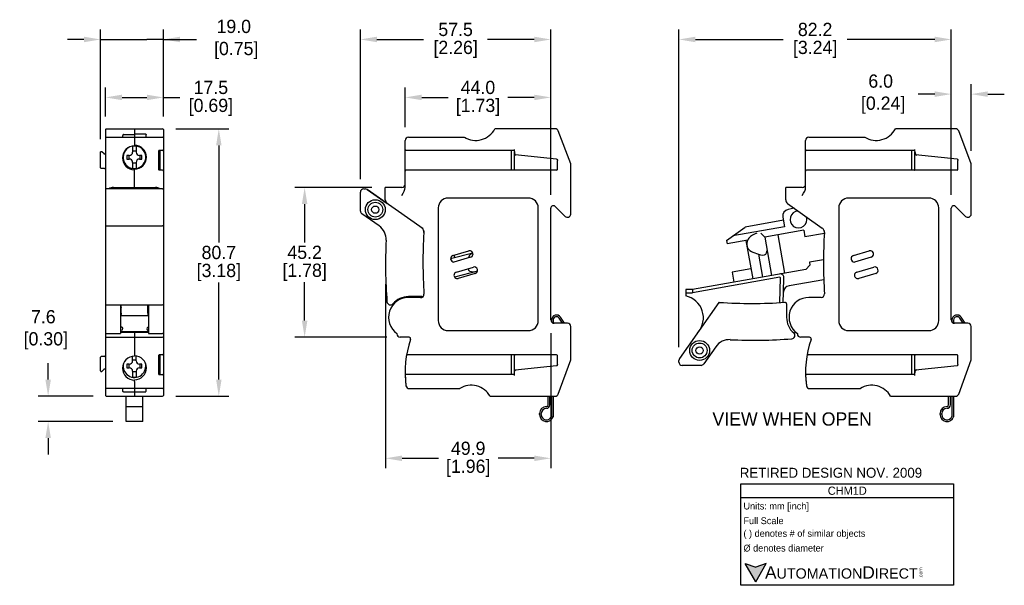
# Model space of a CAD drawing. Header units: inches. Extents: x 423 to 720, y 490 to 660.
import ezdxf

# ---------------------------------------------------------------- set-up
doc = ezdxf.new("R2010")
doc.units = ezdxf.units.IN
doc.header["$MEASUREMENT"] = 0
doc.layers.add('Dimensions', color=140, linetype='Continuous')
doc.layers.add('Text', color=140, linetype='Continuous')
doc.styles.add('\\M+2ABAC\\M+2A6A11', font='txt')
doc.dimstyles.get("Standard").update_dxf_attribs({"dimtxt": 4, "dimasz": 5, "dimexe": 3, "dimexo": 4, "dimgap": 1, "dimtad": 0, "dimtih": 1, "dimtoh": 1, "dimdec": 1, "dimzin": 0, "dimdsep": 46, "dimtxsty": 'Standard', "dimcen": 0, "dimadec": 0, "dimazin": 0, "dimtfac": 1, "dimtdec": 1, "dimtofl": 0, "dimtmove": 0, "dimatfit": 3, "dimfxl": 0, "dimtolj": 1, "dimtzin": 0, "dimarcsym": 0})

# ---------------------------------------------------------------- blocks, each defined once
blk = doc.blocks.new('*D0')
at = {"layer": 'Defpoints', "color": 0}
for p in [(466.33, 636.79), (448.83, 627.07), (466.33, 627.07)]:
    blk.add_point(p, dxfattribs=at)
at = {"layer": 'Dimensions', "color": 0, "lineweight": -2}
for p, q in [((448.83, 631.07), (448.83, 639.79)), ((466.33, 631.07), (466.33, 639.79)), ((453.83, 636.79), (461.33, 636.79)), ((466.33, 636.79), (471.33, 636.79))]:
    blk.add_line(p, q, dxfattribs=at)
at = {"layer": 'Dimensions', "color": 0}
for points in [[(453.83, 637.62), (453.83, 635.96), (448.83, 636.79)], [(461.33, 637.62), (461.33, 635.96), (466.33, 636.79)]]:
    blk.add_solid(points, dxfattribs=at)
at = {"layer": 'Dimensions', "color": 0, "char_height": 4, "attachment_point": 5}
for s, insert in [('\\A1;17.5', (480.66, 639.79)), ('\\A1;[0.69]', (480.66, 633.79))]:
    blk.add_mtext(s, dxfattribs=dict(at, insert=insert))
blk = doc.blocks.new('*D1')
at = {"layer": 'Defpoints', "color": 0}
for p in [(466.33, 654.29), (466.33, 627.07), (447.33, 620.24)]:
    blk.add_point(p, dxfattribs=at)
at = {"layer": 'Dimensions', "color": 0, "lineweight": -2}
for p, q in [((447.33, 624.24), (447.33, 657.29)), ((466.33, 631.07), (466.33, 657.29)), ((442.33, 654.29), (437.33, 654.29)), ((447.33, 654.29), (452.33, 654.29)), ((452.33, 654.29), (461.33, 654.29)), ((466.33, 654.29), (461.33, 654.29)), ((466.33, 654.29), (476.23, 654.29)), ((471.33, 654.29), (476.33, 654.29))]:
    blk.add_line(p, q, dxfattribs=at)
at = {"layer": 'Dimensions', "color": 0}
for points in [[(442.33, 655.12), (442.33, 653.45), (447.33, 654.29)], [(471.33, 655.12), (471.33, 653.45), (466.33, 654.29)]]:
    blk.add_solid(points, dxfattribs=at)
at = {"layer": 'Dimensions', "color": 0, "insert": (487.57, 654.29), "char_height": 4, "attachment_point": 5}
blk.add_mtext('\\A1;19.0\\P [0.75]', dxfattribs=at)
blk = doc.blocks.new('*D2')
at = {"layer": 'Defpoints', "color": 0}
for p in [(431.52, 546.62), (449.08, 546.62), (455.08, 538.98)]:
    blk.add_point(p, dxfattribs=at)
at = {"layer": 'Dimensions', "color": 0, "lineweight": -2}
for p, q in [((431.52, 551.62), (431.52, 556.62)), ((445.08, 546.62), (428.52, 546.62)), ((451.08, 538.98), (428.52, 538.98)), ((431.52, 533.98), (431.52, 528.98))]:
    blk.add_line(p, q, dxfattribs=at)
at = {"layer": 'Dimensions', "color": 0}
for points in [[(430.68, 551.62), (432.35, 551.62), (431.52, 546.62)], [(430.68, 533.98), (432.35, 533.98), (431.52, 538.98)]]:
    blk.add_solid(points, dxfattribs=at)
at = {"layer": 'Dimensions', "color": 0, "insert": (430.07, 566.67), "char_height": 4, "attachment_point": 5}
blk.add_mtext('\\A1;7.6\\P [0.30]', dxfattribs=at)
blk = doc.blocks.new('*D3')
at = {"layer": 'Defpoints', "color": 0}
for p in [(466.08, 627.32), (466.08, 546.62), (483.06, 546.62)]:
    blk.add_point(p, dxfattribs=at)
at = {"layer": 'Dimensions', "color": 0, "lineweight": -2}
for p, q in [((470.08, 627.32), (486.06, 627.32)), ((483.06, 622.32), (483.06, 592.97)), ((483.06, 551.62), (483.06, 580.97)), ((470.08, 546.62), (486.06, 546.62))]:
    blk.add_line(p, q, dxfattribs=at)
at = {"layer": 'Dimensions', "color": 0}
for points in [[(482.23, 622.32), (483.89, 622.32), (483.06, 627.32)], [(482.23, 551.62), (483.89, 551.62), (483.06, 546.62)]]:
    blk.add_solid(points, dxfattribs=at)
at = {"layer": 'Dimensions', "color": 0, "char_height": 4, "attachment_point": 5}
for s, insert in [('\\A1;80.7', (483.06, 589.97)), ('\\A1;[3.18]', (483.06, 583.97))]:
    blk.add_mtext(s, dxfattribs=dict(at, insert=insert))
blk = doc.blocks.new('*D4')
at = {"layer": 'Defpoints', "color": 0}
for p in [(533.31, 609.62), (508.97, 564.42), (537.82, 564.42)]:
    blk.add_point(p, dxfattribs=at)
at = {"layer": 'Dimensions', "color": 0, "lineweight": -2}
for p, q in [((529.31, 609.62), (505.97, 609.62)), ((508.97, 604.62), (508.97, 593.02)), ((508.97, 569.42), (508.97, 581.02)), ((533.82, 564.42), (505.97, 564.42))]:
    blk.add_line(p, q, dxfattribs=at)
at = {"layer": 'Dimensions', "color": 0}
for points in [[(508.14, 604.62), (509.8, 604.62), (508.97, 609.62)], [(508.14, 569.42), (509.8, 569.42), (508.97, 564.42)]]:
    blk.add_solid(points, dxfattribs=at)
at = {"layer": 'Dimensions', "color": 0, "char_height": 4, "attachment_point": 5}
for s, insert in [('\\A1;45.2', (508.97, 590.02)), ('\\A1;[1.78]', (508.97, 584.02))]:
    blk.add_mtext(s, dxfattribs=dict(at, insert=insert))
blk = doc.blocks.new('*D5')
at = {"layer": 'Defpoints', "color": 0}
for p in [(583.31, 636.79), (539.31, 623.82), (583.31, 603.37)]:
    blk.add_point(p, dxfattribs=at)
at = {"layer": 'Dimensions', "color": 0, "lineweight": -2}
for p, q in [((539.31, 627.82), (539.31, 639.79)), ((583.31, 607.37), (583.31, 639.79)), ((544.31, 636.79), (552.31, 636.79)), ((578.31, 636.79), (570.31, 636.79))]:
    blk.add_line(p, q, dxfattribs=at)
at = {"layer": 'Dimensions', "color": 0}
for points in [[(544.31, 637.62), (544.31, 635.96), (539.31, 636.79)], [(578.31, 637.62), (578.31, 635.96), (583.31, 636.79)]]:
    blk.add_solid(points, dxfattribs=at)
at = {"layer": 'Dimensions', "color": 0, "char_height": 4, "attachment_point": 5}
for s, insert in [('\\A1;44.0', (561.31, 639.79)), ('\\A1;[1.73]', (561.31, 633.79))]:
    blk.add_mtext(s, dxfattribs=dict(at, insert=insert))
blk = doc.blocks.new('*D6')
at = {"layer": 'Defpoints', "color": 0}
for p in [(583.31, 654.29), (525.81, 608.17), (583.31, 603.37)]:
    blk.add_point(p, dxfattribs=at)
at = {"layer": 'Dimensions', "color": 0, "lineweight": -2}
for p, q in [((525.81, 612.17), (525.81, 657.29)), ((583.31, 607.37), (583.31, 657.29)), ((530.81, 654.29), (544.89, 654.29)), ((578.31, 654.29), (564.22, 654.29))]:
    blk.add_line(p, q, dxfattribs=at)
at = {"layer": 'Dimensions', "color": 0}
for points in [[(530.81, 655.12), (530.81, 653.45), (525.81, 654.29)], [(578.31, 655.12), (578.31, 653.45), (583.31, 654.29)]]:
    blk.add_solid(points, dxfattribs=at)
at = {"layer": 'Dimensions', "color": 0, "char_height": 4, "attachment_point": 5}
for s, insert in [('\\A1;57.5', (554.56, 657.29)), ('\\A1;[2.26]', (554.56, 651.29))]:
    blk.add_mtext(s, dxfattribs=dict(at, insert=insert))
blk = doc.blocks.new('*D7')
at = {"layer": 'Defpoints', "color": 0}
for p in [(533.41, 584.39), (583.31, 569.62), (583.31, 527.87)]:
    blk.add_point(p, dxfattribs=at)
at = {"layer": 'Dimensions', "color": 0, "lineweight": -2}
for p, q in [((533.41, 580.39), (533.41, 524.87)), ((583.31, 565.62), (583.31, 524.87)), ((538.41, 527.87), (549.36, 527.87)), ((578.31, 527.87), (567.36, 527.87))]:
    blk.add_line(p, q, dxfattribs=at)
at = {"layer": 'Dimensions', "color": 0}
for points in [[(538.41, 528.71), (538.41, 527.04), (533.41, 527.87)], [(578.31, 528.71), (578.31, 527.04), (583.31, 527.87)]]:
    blk.add_solid(points, dxfattribs=at)
at = {"layer": 'Dimensions', "color": 0, "char_height": 4, "attachment_point": 5}
for s, insert in [('\\A1;49.9', (558.36, 530.87)), ('\\A1;[1.96]', (558.36, 524.87))]:
    blk.add_mtext(s, dxfattribs=dict(at, insert=insert))
blk = doc.blocks.new('*D8')
at = {"layer": 'Defpoints', "color": 0}
for p in [(704.24, 654.29), (704.24, 603.37), (621.99, 557.39)]:
    blk.add_point(p, dxfattribs=at)
at = {"layer": 'Dimensions', "color": 0, "lineweight": -2}
for p, q in [((621.99, 561.39), (621.99, 657.29)), ((704.24, 607.37), (704.24, 657.29)), ((626.99, 654.29), (653.45, 654.29)), ((699.24, 654.29), (672.78, 654.29))]:
    blk.add_line(p, q, dxfattribs=at)
at = {"layer": 'Dimensions', "color": 0}
for points in [[(626.99, 655.12), (626.99, 653.45), (621.99, 654.29)], [(699.24, 655.12), (699.24, 653.45), (704.24, 654.29)]]:
    blk.add_solid(points, dxfattribs=at)
at = {"layer": 'Dimensions', "color": 0, "char_height": 4, "attachment_point": 5}
for s, insert in [('\\A1;82.2', (663.12, 657.29)), ('\\A1;[3.24]', (663.12, 651.29))]:
    blk.add_mtext(s, dxfattribs=dict(at, insert=insert))
blk = doc.blocks.new('*D9')
at = {"layer": 'Defpoints', "color": 0}
for p in [(710.24, 637.79), (710.24, 616.72), (704.24, 603.37)]:
    blk.add_point(p, dxfattribs=at)
at = {"layer": 'Dimensions', "color": 0, "lineweight": -2}
for p, q in [((704.24, 607.37), (704.24, 640.79)), ((710.24, 620.72), (710.24, 640.79)), ((699.24, 637.79), (694.24, 637.79)), ((715.24, 637.79), (720.24, 637.79))]:
    blk.add_line(p, q, dxfattribs=at)
at = {"layer": 'Dimensions', "color": 0}
for points in [[(699.24, 638.62), (699.24, 636.95), (704.24, 637.79)], [(715.24, 638.62), (715.24, 636.95), (710.24, 637.79)]]:
    blk.add_solid(points, dxfattribs=at)
at = {"layer": 'Dimensions', "color": 0, "insert": (682.91, 637.79), "char_height": 4, "attachment_point": 5}
blk.add_mtext('\\A1;6.0\\P [0.24]', dxfattribs=at)

msp = doc.modelspace()

# ---------------------------------------------------------------- hatches: boundary and pattern name
at = {"layer": 'Text'}
msp.add_hatch(color=256, dxfattribs=at).paths.add_polyline_path([(645.17, 490.64), (648.36, 496.16), (645.17, 495), (641.99, 496.16)])

# ---------------------------------------------------------------- linework, layer by layer
for p, q in [((448.83, 627.07), (448.83, 546.87)), ((449.08, 627.32), (466.08, 627.32)), ((449.08, 624.82), (466.08, 624.82)), ((454.1, 625.47), (454.08, 625.41)), ((454.08, 625.41), (454.08, 625.35)), ((454.08, 624.82), (454.08, 625.35)), ((454.14, 625.52), (454.1, 625.47)), ((454.19, 625.56), (454.14, 625.52)), ((454.27, 625.57), (454.19, 625.56)), ((454.27, 625.57), (457.58, 625.57)), ((457.58, 627.32), (457.58, 622.17)), ((457.58, 625.78), (460.89, 625.78)), ((460.89, 625.78), (460.96, 625.77)), ((460.96, 625.77), (461.02, 625.73)), ((461.02, 625.73), (461.05, 625.67)), ((461.05, 625.67), (461.07, 625.61)), ((461.07, 625.61), (461.08, 625.54)), ((461.08, 624.82), (461.08, 625.54)), ((466.33, 627.07), (466.33, 608.92)), ((540.31, 624.82), (557.19, 624.82)), ((584.61, 627.32), (566.42, 627.32)), ((589.31, 616.72), (585.55, 626.68)), ((661.24, 624.82), (678.13, 624.82)), ((705.55, 627.32), (687.36, 627.32)), ((710.24, 616.72), (706.49, 626.68)), ((457.03, 622.09), (457.03, 620.3)), ((458.12, 622.09), (458.12, 620.3)), ((539.31, 609.63), (539.31, 623.82)), ((660.24, 609.63), (660.24, 623.82)), ((447.33, 620.24), (447.34, 620.31)), ((447.33, 615.57), (447.33, 620.24)), ((447.34, 620.31), (447.36, 620.37)), ((447.36, 620.37), (447.4, 620.42)), ((447.4, 620.42), (447.44, 620.46)), ((447.44, 620.46), (447.49, 620.48)), ((447.49, 620.48), (447.53, 620.49)), ((447.53, 620.49), (447.57, 620.49)), ((447.57, 620.49), (447.6, 620.49)), ((447.6, 620.49), (447.64, 620.49)), ((447.64, 620.49), (447.67, 620.48)), ((447.67, 620.48), (447.69, 620.47)), ((447.69, 620.47), (447.71, 620.46)), ((447.71, 620.46), (447.73, 620.44)), ((447.73, 620.44), (447.75, 620.43)), ((447.75, 620.43), (447.75, 620.42)), ((448.4, 619.77), (447.75, 620.42)), ((448.41, 619.77), (448.4, 619.78)), ((448.43, 619.75), (448.41, 619.77)), ((448.47, 619.71), (448.43, 619.75)), ((448.52, 619.71), (448.47, 619.71)), ((448.56, 619.7), (448.52, 619.71)), ((448.57, 619.7), (448.56, 619.7)), ((448.58, 619.7), (448.57, 619.7)), ((448.59, 619.7), (448.58, 619.7)), ((448.67, 619.71), (448.59, 619.7)), ((448.59, 619.7), (448.59, 619.7)), ((448.75, 619.72), (448.67, 619.71)), ((448.81, 619.73), (448.75, 619.72)), ((448.82, 619.79), (448.81, 619.73)), ((448.83, 619.86), (448.82, 619.79)), ((456.03, 619.3), (455.33, 619.3)), ((455.33, 619.3), (455.33, 618.2)), ((455.84, 619.3), (455.84, 618.2)), ((458.12, 620.53), (457.03, 620.53)), ((459.83, 619.3), (459.12, 619.3)), ((459.31, 618.2), (459.31, 619.3)), ((459.83, 618.2), (459.83, 619.3)), ((464.83, 620.57), (464.83, 615.07)), ((466.08, 620.82), (465.08, 620.82)), ((465.33, 614.82), (465.33, 620.82)), ((572.31, 620.82), (539.56, 620.82)), ((571.33, 620.81), (571.31, 620.75)), ((571.31, 620.75), (571.31, 620.67)), ((571.31, 620.67), (571.31, 620.57)), ((571.31, 620.57), (571.31, 615.07)), ((571.37, 620.82), (571.33, 620.81)), ((572.31, 620.43), (572.31, 621.07)), ((572.31, 620.43), (572.34, 620.04)), ((572.31, 615.07), (572.31, 620.26)), ((572.34, 620.04), (572.45, 619.7)), ((572.45, 619.7), (572.51, 619.59)), ((572.51, 619.59), (572.6, 619.5)), ((585.07, 618.2), (572.53, 619.44)), ((572.6, 619.5), (572.72, 619.44)), ((572.72, 619.44), (572.87, 619.41)), ((693.24, 620.82), (660.49, 620.82)), ((692.25, 620.75), (692.24, 620.67)), ((692.24, 620.67), (692.24, 620.57)), ((692.24, 620.57), (692.24, 615.07)), ((692.27, 620.81), (692.25, 620.75)), ((692.31, 620.82), (692.27, 620.81)), ((693.24, 620.43), (693.24, 621.07)), ((693.24, 620.43), (693.28, 620.04)), ((693.24, 615.07), (693.24, 620.26)), ((693.28, 620.04), (693.38, 619.7)), ((693.38, 619.7), (693.45, 619.59)), ((693.45, 619.59), (693.54, 619.5)), ((706, 618.2), (693.47, 619.44)), ((693.54, 619.5), (693.66, 619.44)), ((693.66, 619.44), (693.8, 619.41)), ((455.33, 618.2), (456.03, 618.2)), ((457.03, 617.2), (457.03, 615.41)), ((458.12, 616.97), (457.03, 616.97)), ((458.12, 617.2), (458.12, 615.41)), ((459.12, 618.2), (459.83, 618.2)), ((585.07, 618.2), (585.1, 618.19)), ((585.1, 618.19), (585.15, 618.16)), ((585.15, 618.16), (585.19, 618.12)), ((585.19, 618.12), (585.23, 618.06)), ((585.23, 618.06), (585.26, 618)), ((585.26, 618), (585.28, 617.93)), ((585.28, 617.93), (585.3, 617.85)), ((585.3, 617.85), (585.31, 617.77)), ((585.31, 617.77), (585.31, 617.74)), ((585.31, 615.07), (585.31, 617.74)), ((589.31, 601.6), (589.31, 616.72)), ((706, 618.2), (706.03, 618.19)), ((706.03, 618.19), (706.08, 618.16)), ((706.08, 618.16), (706.13, 618.12)), ((706.13, 618.12), (706.16, 618.06)), ((706.16, 618.06), (706.2, 618)), ((706.2, 618), (706.22, 617.93)), ((706.22, 617.93), (706.23, 617.85)), ((706.23, 617.85), (706.24, 617.77)), ((706.24, 617.77), (706.24, 617.74)), ((706.24, 615.07), (706.24, 617.74)), ((710.24, 601.6), (710.24, 616.72)), ((448.58, 615.32), (447.58, 615.32)), ((457.58, 609.17), (457.58, 615.12)), ((466.08, 614.82), (465.08, 614.82)), ((585.06, 614.82), (539.56, 614.82)), ((571.31, 614.97), (571.31, 615.07)), ((571.31, 614.89), (571.31, 614.97)), ((571.33, 614.84), (571.31, 614.89)), ((571.37, 614.82), (571.33, 614.84)), ((572.24, 614.82), (572.28, 614.84)), ((572.28, 614.84), (572.3, 614.89)), ((572.3, 614.89), (572.31, 614.97)), ((572.31, 614.97), (572.31, 615.07)), ((705.99, 614.82), (660.49, 614.82)), ((692.24, 614.97), (692.24, 615.07)), ((692.25, 614.89), (692.24, 614.97)), ((692.27, 614.84), (692.25, 614.89)), ((692.31, 614.82), (692.27, 614.84)), ((693.17, 614.82), (693.22, 614.84)), ((693.22, 614.84), (693.24, 614.89)), ((693.24, 614.97), (693.24, 615.07)), ((693.24, 614.89), (693.24, 614.97)), ((451.23, 609.62), (463.93, 609.62)), ((533.31, 605.92), (533.31, 609.62)), ((538.31, 609.62), (533.31, 609.62)), ((539.24, 609.08), (539.31, 609.63)), ((654.24, 605.92), (654.24, 609.62)), ((659.24, 609.62), (654.24, 609.62)), ((660.17, 609.08), (660.24, 609.63)), ((466.08, 609.17), (449.08, 609.17)), ((466.33, 608.92), (466.33, 546.87)), ((525.81, 602.51), (525.81, 608.17)), ((526.81, 609.17), (527.27, 609.17)), ((544.75, 597.11), (527.84, 608.99)), ((527.84, 608.99), (533.89, 604.74)), ((538.31, 607.22), (538.71, 607.87)), ((538.71, 607.87), (539.03, 608.49)), ((539.03, 608.49), (539.24, 609.08)), ((659.24, 607.22), (659.65, 607.87)), ((659.65, 607.87), (659.97, 608.49)), ((659.97, 608.49), (660.17, 609.08)), ((576.51, 606.42), (552.31, 606.42)), ((584.59, 603.9), (587.6, 600.89)), ((654.82, 604.73), (665.29, 597.35)), ((697.44, 606.42), (673.24, 606.42)), ((705.52, 603.9), (708.53, 600.89)), ((531.44, 598.02), (526.23, 601.69)), ((549.31, 603.42), (549.31, 569.42)), ((579.51, 569.42), (579.51, 603.42)), ((583.31, 569.62), (583.31, 603.37)), ((653.38, 600.68), (653.9, 597.73)), ((656.83, 603.32), (655.01, 603)), ((670.24, 603.42), (670.24, 569.42)), ((700.44, 569.42), (700.44, 603.42)), ((704.24, 569.62), (704.24, 603.37)), ((448.83, 598.23), (448.85, 598.15)), ((448.85, 598.15), (448.9, 598.08)), ((448.9, 598.08), (448.98, 598.04)), ((448.98, 598.04), (449.08, 598.02)), ((449.08, 598.02), (466.08, 598.02)), ((466.17, 598.04), (466.08, 598.02)), ((466.25, 598.08), (466.17, 598.04)), ((466.31, 598.15), (466.25, 598.08)), ((466.33, 598.23), (466.31, 598.15)), ((636.4, 593.63), (641.97, 597.66)), ((653.9, 597.73), (638.25, 594.97)), ((653.56, 599.7), (641.97, 597.66)), ((647.89, 594.64), (649.93, 583.07)), ((659.67, 596.72), (647.92, 594.65)), ((651.83, 595.33), (653.87, 583.76)), ((659.67, 596.72), (660.02, 594.75)), ((665.9, 595.69), (660.02, 594.75)), ((636.4, 593.63), (636.57, 592.65)), ((642.77, 593.74), (636.57, 592.65)), ((642.23, 593.64), (644.27, 582.07)), ((553.05, 588.14), (559.71, 589.92)), ((553.76, 589.08), (558.52, 590.48)), ((554.3, 588.47), (554.11, 589.19)), ((558.51, 588.4), (558.63, 588.75)), ((558.63, 588.75), (558.9, 589.32)), ((558.9, 589.32), (558.94, 589.38)), ((558.94, 589.38), (558.99, 589.43)), ((558.99, 589.43), (559.04, 589.48)), ((559.04, 589.48), (559.11, 589.52)), ((559.11, 589.52), (559.18, 589.57)), ((559.18, 589.57), (559.27, 589.61)), ((559.27, 589.61), (559.36, 589.66)), ((559.36, 589.66), (559.46, 589.7)), ((559.46, 589.7), (559.57, 589.74)), ((559.57, 589.74), (559.69, 589.78)), ((559.69, 589.78), (559.76, 589.8)), ((646.01, 589.48), (647.22, 582.59)), ((674.7, 589.08), (679.46, 590.48)), ((559.08, 588.56), (554.05, 587.12)), ((661.54, 586.13), (660.34, 584.9)), ((665.63, 587.78), (661.37, 587.11)), ((661.37, 587.11), (661.54, 586.13)), ((680.02, 588.56), (674.98, 587.12)), ((561.17, 584.39), (554.25, 582.54)), ((554.78, 584.08), (559.93, 585.58)), ((560.49, 583.66), (555.34, 582.16)), ((558.51, 584.62), (558.38, 585.13)), ((558.56, 584.52), (558.51, 584.62)), ((558.64, 584.44), (558.56, 584.52)), ((558.74, 584.38), (558.64, 584.44)), ((558.85, 584.34), (558.74, 584.38)), ((558.85, 584.34), (559.36, 584.24)), ((559.36, 584.24), (559.83, 584.18)), ((559.83, 584.18), (560.28, 584.15)), ((660.34, 584.9), (626.05, 578.86)), ((643.75, 585.03), (638.09, 584.03)), ((638.09, 584.03), (638.61, 581.07)), ((675.71, 584.08), (680.86, 585.58)), ((681.42, 583.66), (676.27, 582.16)), ((652.42, 582.5), (626.05, 577.86)), ((652.49, 574.86), (652.66, 582.3)), ((653.56, 578.01), (653.66, 582.53)), ((665.72, 581.7), (655.23, 579.94)), ((624.05, 578.86), (624.05, 577.86)), ((626.05, 578.86), (624.05, 578.86)), ((624.05, 577.86), (626.05, 577.86)), ((624.05, 577.86), (624.05, 576.86)), ((626.05, 578.86), (626.05, 577.86)), ((653.49, 574.92), (653.56, 578.01)), ((449.08, 574.18), (466.08, 574.18)), ((453.33, 574.18), (453.33, 565.54)), ((453.4, 573.89), (453.33, 573.88)), ((453.58, 573.88), (453.33, 573.88)), ((453.46, 573.94), (453.4, 573.89)), ((453.52, 574), (453.46, 573.94)), ((453.56, 574.09), (453.52, 574)), ((453.58, 574.19), (453.56, 574.09)), ((453.58, 571.72), (453.58, 574.18)), ((461.58, 574.19), (461.59, 574.09)), ((461.58, 571.72), (461.58, 574.18)), ((461.58, 573.88), (461.83, 573.88)), ((461.59, 574.09), (461.64, 574)), ((461.64, 574), (461.69, 573.94)), ((461.69, 573.94), (461.76, 573.89)), ((461.76, 573.89), (461.83, 573.88)), ((461.83, 574.18), (461.83, 565.54)), ((544.37, 576.67), (540.31, 576.67)), ((544.04, 576.42), (540.31, 576.42)), ((634.05, 574.86), (622.18, 557.96)), ((654.49, 574.45), (654.49, 570.42)), ((664.93, 576.42), (661.24, 576.42)), ((453.48, 573.4), (453.33, 573.4)), ((453.4, 573.4), (453.33, 573.4)), ((453.36, 570.89), (453.33, 570.88)), ((461.83, 570.88), (453.33, 570.88)), ((453.39, 570.91), (453.36, 570.89)), ((453.41, 570.95), (453.39, 570.91)), ((453.46, 573.4), (453.4, 573.4)), ((453.43, 570.98), (453.41, 570.95)), ((453.45, 571.03), (453.43, 570.98)), ((453.47, 571.07), (453.45, 571.03)), ((453.48, 573.4), (453.46, 573.4)), ((453.49, 571.12), (453.47, 571.07)), ((453.52, 573.4), (453.48, 573.4)), ((453.5, 571.17), (453.49, 571.12)), ((453.52, 571.23), (453.5, 571.17)), ((453.56, 573.41), (453.52, 573.4)), ((453.53, 571.3), (453.52, 571.23)), ((453.54, 571.37), (453.53, 571.3)), ((453.56, 571.45), (453.54, 571.37)), ((453.58, 573.44), (453.56, 573.41)), ((453.57, 571.53), (453.56, 571.45)), ((453.58, 571.72), (453.57, 571.62)), ((453.57, 571.62), (453.57, 571.53)), ((461.58, 573.44), (461.59, 573.41)), ((461.58, 571.72), (461.58, 571.62)), ((461.58, 571.62), (461.59, 571.53)), ((461.59, 573.41), (461.64, 573.4)), ((461.59, 571.53), (461.6, 571.45)), ((461.6, 571.45), (461.61, 571.37)), ((461.61, 571.37), (461.62, 571.3)), ((461.62, 571.3), (461.64, 571.23)), ((461.64, 573.4), (461.67, 573.4)), ((461.64, 571.23), (461.65, 571.17)), ((461.65, 571.17), (461.67, 571.12)), ((461.67, 573.4), (461.83, 573.4)), ((461.67, 573.4), (461.69, 573.4)), ((461.67, 571.12), (461.69, 571.07)), ((461.69, 573.4), (461.76, 573.4)), ((461.69, 571.07), (461.7, 571.03)), ((461.7, 571.03), (461.72, 570.98)), ((461.72, 570.98), (461.74, 570.95)), ((461.74, 570.95), (461.77, 570.91)), ((461.76, 573.4), (461.83, 573.4)), ((461.77, 570.91), (461.8, 570.89)), ((461.8, 570.89), (461.83, 570.88)), ((583.5, 569.61), (583.5, 569.05)), ((584.01, 569.61), (584.01, 568.67)), ((588.31, 568.62), (584.31, 568.62)), ((586.84, 568.62), (585.85, 570.16)), ((587.44, 568.62), (586.27, 570.43)), ((704.43, 569.61), (704.43, 569.05)), ((704.94, 569.61), (704.94, 568.67)), ((709.24, 568.62), (705.24, 568.62)), ((707.77, 568.62), (706.78, 570.16)), ((708.38, 568.62), (707.21, 570.43)), ((448.83, 565.67), (448.85, 565.62)), ((448.85, 565.62), (448.91, 565.58)), ((448.91, 565.58), (448.99, 565.55)), ((448.99, 565.55), (449.08, 565.54)), ((449.08, 565.54), (453.33, 565.54)), ((461.83, 566.07), (453.33, 566.07)), ((453.33, 565.92), (461.83, 565.92)), ((457.58, 566.07), (457.58, 558.71)), ((461.83, 565.54), (466.08, 565.54)), ((466.17, 565.55), (466.08, 565.54)), ((466.25, 565.58), (466.17, 565.55)), ((466.31, 565.62), (466.25, 565.58)), ((466.33, 565.67), (466.31, 565.62)), ((536.82, 565.54), (536.82, 565.42)), ((552.31, 566.42), (576.51, 566.42)), ((589.31, 557.62), (589.31, 567.62)), ((657.75, 565.54), (657.75, 565.42)), ((673.24, 566.42), (697.44, 566.42)), ((710.24, 557.62), (710.24, 567.62)), ((449.08, 564.42), (466.08, 564.42)), ((540.49, 564.42), (537.82, 564.42)), ((661.43, 564.42), (658.75, 564.42)), ((466.08, 559.12), (465.08, 559.12)), ((465.33, 553.12), (465.33, 559.12)), ((585.06, 559.12), (540.05, 559.12)), ((571.33, 559.11), (571.31, 559.05)), ((571.31, 559.05), (571.31, 558.97)), ((571.31, 558.97), (571.31, 558.87)), ((571.37, 559.12), (571.33, 559.11)), ((572.24, 559.12), (572.28, 559.11)), ((572.28, 559.11), (572.3, 559.05)), ((572.3, 559.05), (572.31, 558.97)), ((572.31, 558.97), (572.31, 558.87)), ((633.14, 561.56), (629.48, 556.35)), ((705.99, 559.12), (660.99, 559.12)), ((692.25, 559.05), (692.24, 558.97)), ((692.24, 558.97), (692.24, 558.87)), ((692.27, 559.11), (692.25, 559.05)), ((692.31, 559.12), (692.27, 559.11)), ((693.17, 559.12), (693.22, 559.11)), ((693.22, 559.11), (693.24, 559.05)), ((693.24, 559.05), (693.24, 558.97)), ((693.24, 558.97), (693.24, 558.87)), ((447.33, 554.3), (447.33, 558.37)), ((448.58, 558.62), (447.58, 558.62)), ((455.33, 556.27), (455.33, 555.17)), ((456.03, 556.27), (455.33, 556.27)), ((455.84, 556.27), (455.84, 555.17)), ((457.03, 557.27), (457.03, 558.65)), ((458.12, 557.5), (457.03, 557.5)), ((458.12, 558.75), (458.12, 558.76)), ((458.12, 557.27), (458.12, 558.75)), ((459.83, 556.27), (459.12, 556.27)), ((459.31, 555.17), (459.31, 556.27)), ((459.83, 555.17), (459.83, 556.27)), ((464.83, 558.87), (464.83, 553.37)), ((571.31, 558.87), (571.31, 553.37)), ((572.31, 553.69), (572.31, 558.87)), ((585.3, 556.08), (585.26, 555.96)), ((585.31, 556.2), (585.3, 556.08)), ((585.31, 556.2), (585.31, 558.87)), ((585.54, 547.28), (589.31, 557.62)), ((621.99, 556.93), (621.99, 557.39)), ((692.24, 558.87), (692.24, 553.37)), ((693.24, 553.69), (693.24, 558.87)), ((706.23, 556.08), (706.2, 555.96)), ((706.24, 556.2), (706.23, 556.08)), ((706.24, 556.2), (706.24, 558.87)), ((706.48, 547.28), (710.24, 557.62)), ((447.33, 554.3), (447.35, 554.2)), ((447.35, 554.2), (447.4, 554.13)), ((447.4, 554.13), (447.47, 554.07)), ((447.47, 554.07), (447.57, 554.05)), ((447.57, 554.05), (447.67, 554.07)), ((447.67, 554.07), (447.75, 554.12)), ((447.75, 554.12), (448.4, 554.77)), ((448.4, 554.77), (448.41, 554.78)), ((448.41, 554.78), (448.43, 554.8)), ((448.43, 554.8), (448.47, 554.84)), ((448.47, 554.84), (448.52, 554.84)), ((448.52, 554.84), (448.56, 554.84)), ((448.56, 554.84), (448.59, 554.84)), ((448.59, 554.84), (448.68, 554.84)), ((448.68, 554.84), (448.76, 554.83)), ((448.76, 554.83), (448.81, 554.82)), ((448.81, 554.82), (448.82, 554.75)), ((448.82, 554.75), (448.83, 554.69)), ((455.33, 555.17), (456.03, 555.17)), ((457.03, 554.17), (457.03, 552.38)), ((458.12, 553.94), (457.03, 553.94)), ((458.12, 554.17), (458.12, 552.38)), ((459.12, 555.17), (459.83, 555.17)), ((465.08, 553.12), (466.08, 553.12)), ((572.31, 553.12), (539.56, 553.12)), ((571.31, 553.27), (571.31, 553.37)), ((571.31, 553.19), (571.31, 553.27)), ((571.33, 553.14), (571.31, 553.19)), ((571.37, 553.12), (571.33, 553.14)), ((572.31, 553.52), (572.34, 553.91)), ((572.31, 552.87), (572.31, 553.52)), ((572.34, 553.91), (572.45, 554.25)), ((572.51, 554.35), (572.45, 554.25)), ((572.6, 554.45), (572.51, 554.35)), ((585.07, 555.75), (572.53, 554.51)), ((572.72, 554.51), (572.6, 554.45)), ((572.87, 554.54), (572.72, 554.51)), ((585.12, 555.76), (585.07, 555.75)), ((585.21, 555.85), (585.12, 555.76)), ((585.26, 555.96), (585.21, 555.85)), ((628.66, 555.93), (622.99, 555.93)), ((693.24, 553.12), (660.5, 553.12)), ((692.24, 553.27), (692.24, 553.37)), ((692.25, 553.19), (692.24, 553.27)), ((692.27, 553.14), (692.25, 553.19)), ((692.31, 553.12), (692.27, 553.14)), ((693.24, 553.52), (693.28, 553.91)), ((693.24, 552.87), (693.24, 553.52)), ((693.28, 553.91), (693.38, 554.25)), ((693.45, 554.35), (693.38, 554.25)), ((693.54, 554.45), (693.45, 554.35)), ((706, 555.75), (693.47, 554.51)), ((693.66, 554.51), (693.54, 554.45)), ((693.8, 554.54), (693.66, 554.51)), ((706.05, 555.76), (706, 555.75)), ((706.14, 555.85), (706.05, 555.76)), ((706.2, 555.96), (706.14, 555.85)), ((457.58, 551.02), (457.58, 551.56)), ((457.58, 551.02), (457.58, 547.92)), ((539.31, 552.86), (539.57, 549.79)), ((660.25, 552.86), (660.51, 549.79)), ((466.08, 548.92), (449.08, 548.92)), ((454.08, 548.16), (454.08, 548.92)), ((454.08, 548.09), (454.08, 548.16)), ((454.1, 548.03), (454.08, 548.09)), ((454.14, 547.97), (454.1, 548.03)), ((454.19, 547.94), (454.14, 547.97)), ((454.26, 547.92), (454.19, 547.94)), ((454.26, 547.92), (460.89, 547.92)), ((457.58, 547.92), (457.58, 546.62)), ((460.89, 547.92), (460.96, 547.94)), ((460.96, 547.94), (461.02, 547.97)), ((461.02, 547.97), (461.05, 548.03)), ((461.05, 548.03), (461.07, 548.09)), ((461.07, 548.09), (461.08, 548.16)), ((461.08, 548.16), (461.08, 548.92)), ((540.56, 548.92), (555.84, 548.92)), ((661.5, 548.92), (676.78, 548.92)), ((449.08, 546.62), (466.08, 546.62)), ((455.08, 538.98), (455.08, 546.62)), ((460.08, 538.98), (460.08, 546.62)), ((564.96, 546.62), (584.61, 546.62)), ((582.51, 543.98), (582.51, 546.62)), ((583.01, 543.98), (583.01, 546.62)), ((583.5, 546.62), (583.5, 540.52)), ((584.01, 546.62), (584.01, 540.43)), ((685.9, 546.62), (705.54, 546.62)), ((703.44, 543.98), (703.44, 546.62)), ((703.95, 543.98), (703.95, 546.62)), ((704.43, 546.62), (704.43, 540.52)), ((704.94, 546.62), (704.94, 540.43)), ((455.08, 543.48), (460.08, 543.48)), ((579.91, 541.08), (579.91, 541.38)), ((580.41, 541.08), (580.41, 541.38)), ((700.84, 541.08), (700.84, 541.38)), ((701.35, 541.08), (701.35, 541.38)), ((460.08, 538.98), (455.08, 538.98))]:
    msp.add_line(p, q)
for centre, radius in [((530.31, 602.92), 3), ((530.31, 602.92), 2.25), ((530.31, 602.92), 1.1), ((628.24, 560.42), 3), ((628.24, 560.42), 2.25), ((628.24, 560.42), 1.1)]:
    msp.add_circle(centre, radius)
for centre, radius, start, end in [((449.08, 627.07), 0.25, 90, 180), ((449.08, 624.57), 0.25, 90, 180), ((466.08, 627.07), 0.25, 360, 90), ((466.08, 624.57), 0.25, 360, 90), ((540.31, 623.82), 1, 90, 180), ((560.66, 630.32), 6.5, 237.7958, 332.5136), ((584.61, 626.32), 1, 20.6744, 90), ((661.24, 623.82), 1, 90, 180), ((681.59, 630.32), 6.5, 237.7958, 332.5136), ((705.55, 626.32), 1, 20.6744, 90), ((457.58, 618.55), 3.62, 90, 269.6453), ((457.58, 618.75), 3.43, 101.9975, 90), ((457.58, 618.75), 3.38, 80.709, 99.291), ((457.58, 618.75), 3.62, 270, 89.6453), ((456.03, 620.3), 1, 270, 360), ((459.12, 620.3), 1, 180, 270), ((465.08, 620.57), 0.25, 90, 180), ((466.08, 621.07), 0.25, 270, 360), ((539.56, 621.07), 0.25, 180, 270), ((572.56, 619.69), 0.25, 180, 264.3523), ((660.49, 621.07), 0.25, 180, 270), ((693.49, 619.69), 0.25, 180, 264.3523), ((447.58, 615.57), 0.25, 180, 270), ((456.03, 617.2), 1, 360, 90), ((459.12, 617.2), 1, 90, 180), ((448.58, 615.07), 0.25, 360, 90), ((457.58, 618.75), 3.38, 260.709, 279.291), ((465.08, 615.07), 0.25, 180, 270), ((466.08, 614.57), 0.25, 360, 90), ((539.56, 614.57), 0.25, 90, 180), ((585.06, 615.07), 0.25, 270, 360), ((660.49, 614.57), 0.25, 90, 180), ((705.99, 615.07), 0.25, 270, 360), ((451.23, 607.22), 2.4, 90, 125.1133), ((463.93, 607.22), 2.4, 54.8867, 90), ((538.31, 610.62), 1, 270, 360), ((659.24, 610.62), 1, 270, 360), ((449.08, 608.92), 0.25, 90, 180), ((466.08, 608.92), 0.25, 360, 90), ((526.81, 608.17), 1, 90, 180), ((527.27, 608.17), 1, 54.9032, 90), ((534.81, 605.92), 1.5, 180, 232.3057), ((552.31, 603.42), 3, 90, 180), ((576.51, 603.42), 3, 360, 90), ((584.06, 603.37), 0.75, 45, 180), ((655.74, 605.92), 1.5, 180, 232.3057), ((673.24, 603.42), 3, 90, 180), ((697.44, 603.42), 3, 360, 90), ((704.99, 603.37), 0.75, 45, 180), ((526.81, 602.51), 1, 180, 234.9032), ((588.31, 601.6), 1, 225, 360), ((655.35, 601.03), 2, 99.9881, 189.9881), ((658.09, 599.96), 2.54, 92.1032, 17.484), ((709.24, 601.6), 1, 225, 360), ((528.57, 593.93), 5, 357.283, 54.9032), ((543.49, 596.12), 1.5, 356.5943, 54.8), ((694.69, 587), 150, 176.5943, 183.6831), ((694.82, 590.56), 150, 177.7352, 177.9084), ((543.49, 596.12), 1.5, 356.5943, 14.201), ((664.43, 596.12), 1.5, 356.5943, 54.8), ((810.01, 586.82), 144.38, 176.3393, 183.7043), ((683.4, 586.59), 150, 177.283, 184.3911), ((554.05, 588.12), 1, 106.3895, 270), ((558.81, 589.52), 1, 285.9452, 106.3895), ((674.98, 588.12), 1, 106.3895, 270), ((679.74, 589.52), 1, 285.9452, 106.3895), ((555.06, 583.12), 1, 106.2388, 286.2388), ((560.21, 584.62), 1, 286.2388, 106.2388), ((652.66, 582.53), 1, 0, 99.9881), ((675.99, 583.12), 1, 106.2388, 286.2388), ((681.14, 584.62), 1, 286.2388, 106.2388), ((652.46, 582.3), 0.2, 0, 99.9663), ((655.56, 577.97), 2, 99.5172, 178.6951), ((544.01, 577.3), 1, 270, 3.6831), ((622.65, 570.28), 6.73, 319.2083, 77.9791), ((664.93, 577.42), 1, 270, 3.7043), ((449.08, 574.43), 0.25, 180, 270), ((466.08, 574.43), 0.25, 270, 360), ((534.83, 575.18), 1, 184.3911, 319.012), ((540.31, 570.42), 6, 90, 234.4278), ((540.31, 570.42), 6.25, 90, 139.012), ((683.4, 586.59), 148.25, 184.6476, 184.7839), ((544.04, 577.42), 1, 270, 319.5564), ((544.37, 577.67), 1, 270, 295.3378), ((634.22, 574.75), 0.2, 86.096, 144.9032), ((644.06, 718.99), 144.38, 266.096, 273.9305), ((653.99, 574.45), 0.5, 0, 93.9305), ((661.24, 570.42), 6, 90, 234.4278), ((585.01, 569.61), 1.51, 32.8148, 180), ((705.94, 569.61), 1.51, 32.8148, 180), ((552.31, 569.42), 3, 180, 270), ((576.51, 569.42), 3, 270, 360), ((584.31, 569.62), 1, 180, 270), ((585.01, 569.61), 1, 32.8148, 180), ((588.31, 567.62), 1, 360, 90), ((660.74, 570.42), 6.25, 180, 229.012), ((673.24, 569.42), 3, 180, 270), ((697.44, 569.42), 3, 270, 360), ((705.24, 569.62), 1, 180, 270), ((705.94, 569.61), 1, 32.8148, 180), ((709.24, 567.62), 1, 360, 90), ((453.58, 567.77), 0.25, 180, 270), ((453.58, 566.27), 0.25, 90, 180), ((453.58, 567.02), 0.5, 270, 90), ((461.83, 566.92), 0.5, 109.4712, 250.5288), ((461.58, 567.63), 0.25, 289.4712, 360), ((461.58, 566.22), 0.25, 360, 70.5288), ((537.82, 565.42), 1, 180, 270), ((655.99, 564.95), 1, 274.3911, 49.012), ((644.58, 713.51), 148.25, 274.6476, 274.9597), ((658.75, 565.42), 1, 180, 270), ((449.08, 564.67), 0.25, 180, 270), ((466.08, 564.67), 0.25, 270, 360), ((569.29, 553.88), 30, 160.7796, 187.847), ((540.49, 563.92), 0.5, 340.7796, 90), ((637.23, 558.69), 5, 87.283, 144.9032), ((644.58, 713.51), 150, 267.283, 274.3911), ((690.23, 553.88), 30, 160.7796, 187.847), ((661.43, 563.92), 0.5, 340.7796, 90), ((465.08, 558.87), 0.25, 90, 180), ((466.08, 559.37), 0.25, 270, 360), ((540.05, 559.37), 0.25, 169.3644, 270), ((585.06, 558.87), 0.25, 360, 90), ((660.99, 559.37), 0.25, 169.3644, 270), ((705.99, 558.87), 0.25, 360, 90), ((447.58, 558.37), 0.25, 90, 180), ((448.58, 558.87), 0.25, 270, 360), ((457.58, 555.08), 3.62, 90, 270), ((457.58, 555.72), 3.43, 167.5414, 17.3313), ((456.03, 557.27), 1, 270, 360), ((457.58, 555.18), 3.62, 270, 90), ((459.12, 557.27), 1, 180, 270), ((622.99, 557.39), 1, 144.9032, 180), ((622.99, 556.93), 1, 180, 270), ((628.66, 556.93), 1, 270, 324.9032), ((456.03, 554.17), 1, 360, 90), ((459.12, 554.17), 1, 90, 180), ((465.08, 553.37), 0.25, 180, 270), ((466.08, 552.87), 0.25, 360, 90), ((539.56, 552.87), 0.25, 90, 181.9442), ((572.56, 554.26), 0.25, 95.6477, 180), ((660.5, 552.87), 0.25, 90, 181.9442), ((693.49, 554.26), 0.25, 95.6477, 180), ((457.58, 555.72), 3.38, 260.709, 279.291), ((449.08, 549.17), 0.25, 180, 270), ((466.08, 549.17), 0.25, 270, 360), ((540.56, 549.92), 1, 187.847, 270), ((559.31, 543.42), 6.5, 29.4924, 122.2042), ((584.61, 547.62), 1, 270, 340.0169), ((661.5, 549.92), 1, 187.847, 270), ((680.24, 543.42), 6.5, 29.4924, 122.2042), ((705.54, 547.62), 1, 270, 340.0169), ((449.08, 546.87), 0.25, 180, 270), ((466.08, 546.87), 0.25, 270, 360), ((582.01, 541.38), 2.1, 90, 180), ((582.01, 541.38), 1.59, 90, 180), ((582.01, 543.98), 1.01, 270, 360), ((582.01, 543.98), 0.5, 270, 360), ((702.94, 541.38), 2.1, 90, 180), ((702.94, 541.38), 1.59, 90, 180), ((702.94, 543.98), 1.01, 270, 360), ((702.94, 543.98), 0.5, 270, 360), ((582.01, 541.08), 2.1, 180, 342.2472), ((582.01, 541.08), 1.59, 180, 339.5842), ((702.94, 541.08), 2.1, 180, 342.2472), ((702.94, 541.08), 1.59, 180, 339.5842)]:
    msp.add_arc(centre, radius, start, end)
msp.add_open_spline([(645.55, 595.87), (644.59, 595.47), (643.13, 594.85), (642.46, 592.99), (642.58, 590.6), (645.2, 589.65), (648.22, 588.9), (648.52, 590.12), (648.6, 590.54), (648.61, 590.59)], degree=3, knots=[0, 0, 0, 0, 2.945082, 4.472391, 5.659964, 9.702043, 11.913901, 12.924341, 13.080129, 13.080129, 13.080129, 13.080129])
msp.add_open_spline([(647.92, 594.65), (647.58, 595.08), (647.14, 595.46), (646.7, 595.85)], degree=3)
for p, q in [((640.71, 520.14), (704.94, 520.14)), ((640.71, 489.55), (640.71, 520.14)), ((704.94, 520.14), (704.94, 489.55)), ((640.71, 516.02), (704.94, 516.02)), ((645.17, 490.64), (641.99, 496.16)), ((641.99, 496.16), (645.17, 495)), ((645.17, 490.64), (648.36, 496.16)), ((648.36, 496.16), (645.17, 495)), ((704.94, 489.55), (640.71, 489.55))]:
    msp.add_line(p, q, dxfattribs=at)

# ---------------------------------------------------------------- texts
msp.add_text('RETIRED DESIGN NOV. 2009', height=3, dxfattribs=at).set_placement((640.36, 522.01))
for s, insert, char_height, width, attachment_point in [('VIEW WHEN OPEN', (632.1, 541.74), 4, 62.2164, 1), (' Units: mm [inch]', (640.71, 513.15), 2.0634, 74.1166, 4), (' Full Scale', (640.71, 509.02), 2.0634, 73.9153, 4), (' ( ) denotes # of similar objects', (640.71, 504.9), 2.0634, 73.9153, 4), (' %%C denotes diameter', (640.71, 501.8), 2.0634, 73.9153, 1)]:
    msp.add_mtext(s, dxfattribs=dict(at, insert=insert, char_height=char_height, width=width, attachment_point=attachment_point))
at = {"layer": 'Text', "style": '\\M+2ABAC\\M+2A6A11'}
for s, insert, char_height, width, attachment_point in [('CHM1D', (672.82, 518.08), 2.476, 64.2358, 5), ('{\\fArial|b0|i0|c0|p34;     \\H1.2x;A\\H0.8333x;UTOMATION\\H1.2x;D\\H0.8333x;IRECT}', (641.99, 493.4), 3.095, 52.5231, 4)]:
    msp.add_mtext(s, dxfattribs=dict(at, insert=insert, char_height=char_height, width=width, attachment_point=attachment_point))
at = {"layer": 'Text', "insert": (694.41, 491.59), "char_height": 1.1142, "width": 3.3018, "attachment_point": 1, "rotation": 90, "style": '\\M+2ABAC\\M+2A6A11'}
msp.add_mtext('{\\fArial|b0|i0|c0|p34;.com}', dxfattribs=at)

# ---------------------------------------------------------------- dimensions: what is measured, and where the dimension line sits
at = {"layer": 'Dimensions'}
for base, p1, p2, picture, middle in [((466.33, 654.29), (447.33, 620.24), (466.33, 627.07), '*D1', (487.57, 654.29)), ((710.24, 637.79), (704.24, 603.37), (710.24, 616.72), '*D9', (682.91, 637.79))]:
    dim = msp.add_linear_dim(base=base, p1=p1, p2=p2, dimstyle='Standard', override={"dimpost": '\\X'}, dxfattribs=at)
    dim.commit()
    dim.dimension.update_dxf_attribs({"geometry": picture, "text_midpoint": middle, "dimtype": 160})
for base, p1, p2, picture, middle in [((583.31, 654.29), (525.81, 608.17), (583.31, 603.37), '*D6', (554.56, 654.29)), ((704.2419, 654.286), (621.9941, 557.3851), (704.2419, 603.3729), '*D8', (663.118, 654.286)), ((466.33, 636.79), (448.83, 627.07), (466.33, 627.07), '*D0', (480.66, 636.79)), ((583.31, 636.79), (539.31, 623.82), (583.31, 603.37), '*D5', (561.31, 636.79)), ((583.31, 527.87), (533.41, 584.39), (583.31, 569.62), '*D7', (558.36, 527.87))]:
    dim = msp.add_linear_dim(base=base, p1=p1, p2=p2, dimstyle='Standard', override={"dimpost": '\\X'}, dxfattribs=at)
    dim.commit()
    dim.dimension.update_dxf_attribs({"geometry": picture, "text_midpoint": middle})
for base, p1, p2, picture, middle in [((483.06, 546.62), (466.08, 627.32), (466.08, 546.62), '*D3', (483.06, 586.97)), ((508.97, 564.42), (533.31, 609.62), (537.82, 564.42), '*D4', (508.97, 587.02))]:
    dim = msp.add_linear_dim(base=base, p1=p1, p2=p2, angle=90, dimstyle='Standard', override={"dimpost": '\\X'}, dxfattribs=at)
    dim.commit()
    dim.dimension.update_dxf_attribs({"geometry": picture, "text_midpoint": middle})
dim = msp.add_linear_dim(base=(431.52, 546.62), p1=(455.08, 538.98), p2=(449.08, 546.62), angle=90, dimstyle='Standard', override={"dimpost": '\\X', "dimtmove": 2}, dxfattribs=at)
dim.commit()
dim.dimension.update_dxf_attribs({"geometry": '*D2', "text_midpoint": (430.07, 566.67), "dimtype": 160})

doc.saveas('drawing.dxf')
